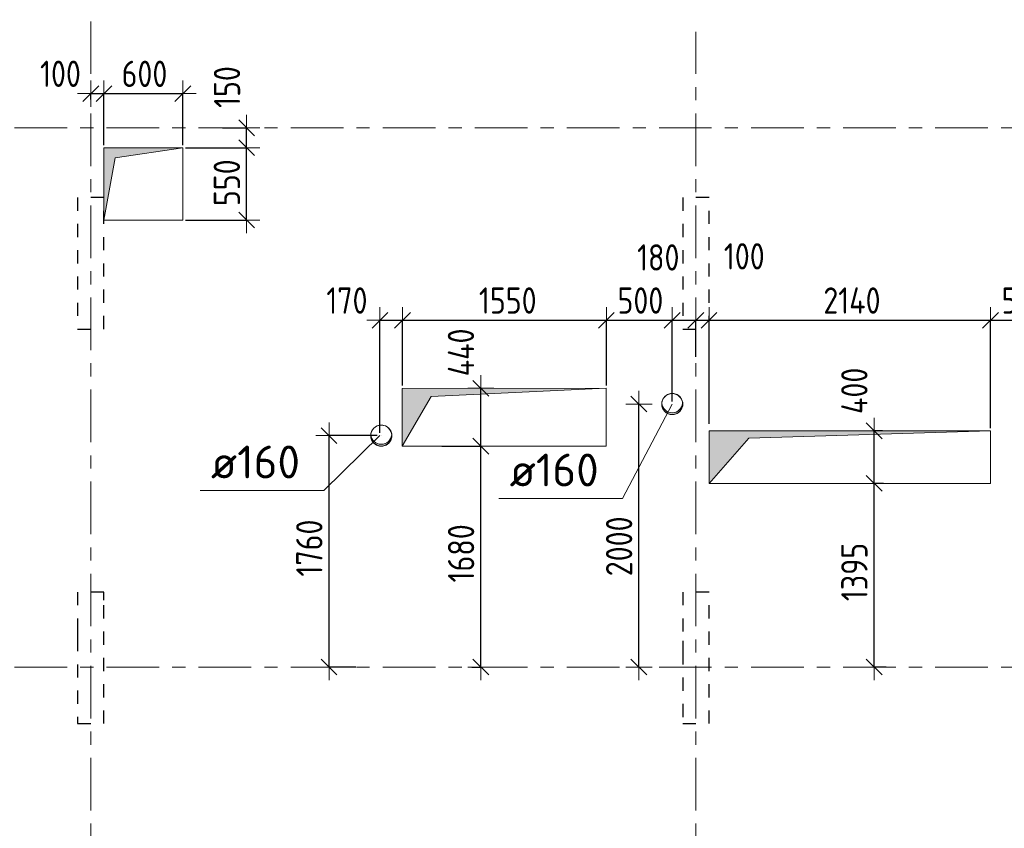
# Model space of a CAD drawing. Header units: metres. Extents: x -38 to 93, y -15 to 21.
# Tile 6 of 152: x 8.61 to 16.09, y 2.07 to 8.22. Entities that reach past the tile are written whole.
import ezdxf

# ---------------------------------------------------------------- set-up
doc = ezdxf.new("R2010")
doc.units = ezdxf.units.M
doc.header["$PDMODE"] = 65
for name, pattern in [('______11', [0.5, 0.4, -0.05, 0, -0.05]), ('______2', [0.135, 0.1, -0.035]), ('______5', [1.1, 0.8, -0.1, 0.1, -0.1])]:
    doc.linetypes.add(name, pattern=pattern)
for name, color, linetype, lineweight in [('XR$1$Осевая линия (1)', 7, '______5', 13), ('XR$3$Перекрытие (1)', 7, 'Continuous', 35), ('XR$5$Размерная линия (1)', 7, 'Continuous', 13), ('XR$5$Текст_ общее_1', 7, 'Continuous', 13)]:
    doc.layers.add(name, color=color, linetype=linetype, lineweight=lineweight)
doc.layers.add('XR$3$Макрос проема_ отверстия', color=7, linetype='Continuous', lineweight=13, true_color=0x2d2d2d)
doc.layers.add('XR$7$Стена_ бетон несущ.', color=7, linetype='Continuous', lineweight=70, true_color=0xb4b496)
doc.styles.add('ISOCPEUR', font='txt')
doc.dimstyles.new('DIMSTYLE_3', dxfattribs={"dimtxt": 0.2, "dimasz": 0.2, "dimexe": 0, "dimexo": 0, "dimgap": 0.1, "dimtad": 2, "dimdec": 0, "dimlfac": 1000, "dimrnd": 5, "dimzin": 12, "dimdsep": 46, "dimtxsty": 'ISOCPEUR', "dimblk1": 'ALL_ML_STRICH', "dimblk2": 'ALL_ML_STRICH', "dimsah": 1, "dimcen": 0, "dimclrd": 7, "dimclre": 256, "dimclrt": 7, "dimadec": 0, "dimazin": 0, "dimtfac": 1, "dimtdec": 0, "dimtix": 1, "dimtmove": 2, "dimatfit": 3, "dimfxl": 0, "dimtzin": 0, "dimlwd": 0, "dimlwe": -3, "dimarcsym": 0})
doc.dimstyles.new('DIMSTYLE_33', dxfattribs={"dimtxt": 0.2, "dimasz": 0.2, "dimexe": 0, "dimexo": 0, "dimgap": 0.1, "dimtad": 2, "dimdec": 0, "dimlfac": 1000, "dimrnd": 5, "dimzin": 12, "dimdsep": 46, "dimtxsty": 'ISOCPEUR', "dimblk1": 'ALL_ML_STRICH', "dimblk2": 'ALL_ML_STRICH', "dimsah": 1, "dimcen": 0, "dimclrd": 7, "dimclre": 256, "dimclrt": 7, "dimadec": 0, "dimazin": 0, "dimtfac": 1, "dimtdec": 0, "dimtix": 1, "dimtmove": 2, "dimatfit": 3, "dimfxl": 0, "dimtvp": 1.2, "dimtzin": 0, "dimlwd": 0, "dimlwe": -3, "dimarcsym": 0})

# ---------------------------------------------------------------- blocks, each defined once
blk = doc.blocks.new('NSY1')
at = {"color": 0, "linetype": 'ByBlock', "lineweight": -2}
for p, q in [((-0.01, 0.01), (0.01, 0.01)), ((-0.01, -0.01), (-0.01, 0.01)), ((-0.01, -0.01), (-0.01, 0.01)), ((-0.01, 0.01), (0.01, 0.01)), ((-0.01, 0.01), (0.01, 0.01)), ((0.01, 0.01), (-0.01, 0.01)), ((-0.01, 0.01), (-0.01, 0.01)), ((-0.01, 0.01), (-0.01, -0.01)), ((0.01, 0.01), (-0.01, 0.01)), ((0, 0), (0, 0)), ((0, 0), (0, 0)), ((0, 0), (0, 0)), ((0, 0), (0, 0)), ((0, 0), (0, 0)), ((0, 0), (0, 0)), ((0, 0), (0, 0)), ((0, 0), (0, 0)), ((0, 0), (0, 0)), ((0, 0), (0, 0)), ((0, 0), (0, 0)), ((0, 0), (0, 0)), ((0, 0), (0, 0)), ((0, 0), (0, 0)), ((0, 0), (0, 0)), ((0, 0), (0, 0)), ((0, 0), (0, 0)), ((0, 0), (0, 0)), ((0, 0), (0, 0)), ((0, 0), (0, 0)), ((0, 0), (0, 0)), ((0, 0), (0, 0)), ((0, 0), (0, 0)), ((0.01, 0.01), (0.01, -0.01)), ((0.01, 0.01), (0.01, -0.01)), ((0.01, 0.01), (0.01, 0.01)), ((0.01, -0.01), (0.01, 0.01)), ((0.01, -0.01), (-0.01, -0.01)), ((0.01, -0.01), (-0.01, -0.01)), ((-0.01, -0.01), (0.01, -0.01)), ((0, 0), (0, 0)), ((0, 0), (0, 0)), ((0, 0), (0, 0)), ((0, 0), (0, 0)), ((0, 0), (0, 0))]:
    blk.add_line(p, q, dxfattribs=at)
blk = doc.blocks.new('Отображение проема', base_point=(-1.1579, -49.3094))
at = {"layer": 'XR$3$Макрос проема_ отверстия', "true_color": 0x000000, "transparency": 33554687}
blk.add_hatch(color=18, dxfattribs=at).paths.add_polyline_path([(-1.1579, -50.1094), (-1.0448, -49.4225), (-0.3579, -49.3094), (-1.1579, -49.3094)])
at = {"layer": 'XR$3$Макрос проема_ отверстия', "transparency": 33554687}
for p, q in [((-1.1579, -50.1094), (-1.1579, -49.3094)), ((-1.1579, -49.3094), (-0.3579, -49.3094)), ((-1.0448, -49.4225), (-0.3579, -49.3094)), ((-1.1579, -50.1094), (-1.0448, -49.4225))]:
    blk.add_line(p, q, dxfattribs=at)
blk = doc.blocks.new('Отображение проема (2)', base_point=(-1.002, -49.786))
at = {"layer": 'XR$3$Макрос проема_ отверстия', "true_color": 0x000000, "transparency": 33554687}
blk.add_hatch(color=18, dxfattribs=at).paths.add_polyline_path([(-0.967, -49.384), (-1.002, -49.383), (-1.072, -49.389), (-1.139, -49.407), (-1.203, -49.437), (-1.261, -49.477), (-1.31, -49.527), (-1.351, -49.585), (-1.381, -49.648), (-1.399, -49.716), (-1.405, -49.786), (-1.399, -49.856), (-1.381, -49.924), (-1.351, -49.988), (-1.31, -50.045), (-1.261, -50.095), (-1.203, -50.135), (-1.139, -50.165), (-1.072, -50.183), (-1.002, -50.189), (-0.967, -50.188), (-1.032, -50.177), (-1.095, -50.155), (-1.153, -50.123), (-1.205, -50.082), (-1.25, -50.033), (-1.287, -49.978), (-1.313, -49.917), (-1.329, -49.852), (-1.335, -49.786), (-1.329, -49.72), (-1.313, -49.656), (-1.287, -49.595), (-1.25, -49.539), (-1.205, -49.49), (-1.153, -49.449), (-1.095, -49.417), (-1.032, -49.396)])
at = {"layer": 'XR$3$Макрос проема_ отверстия', "transparency": 33554687}
blk.add_circle((-1.002, -49.786), 0.403, dxfattribs=at)
blk.add_arc((-0.932, -49.786), 0.403, 94.9784, 265.0216, dxfattribs=at)
blk = doc.blocks.new('ALL_ML_STRICH')
at = {"color": 0, "linetype": 'ByBlock', "lineweight": -2}
for p, q in [((0, -0.5), (0, 0.5)), ((-1, 0), (0.5, 0)), ((-0.3, -0.3), (0.3, 0.3))]:
    blk.add_line(p, q, dxfattribs=at)
blk = doc.blocks.new('*D400')
at = {"layer": 'DEFPOINTS', "color": 7, "linetype": 'Continuous', "lineweight": 13, "transparency": 33554687}
for p in [(15.1972, 4.6965), (15.1051, 3.3), (15.2162, 3.3)]:
    blk.add_point(p, dxfattribs=at)
at = {"layer": 'XR$5$Размерная линия (1)', "color": 9, "linetype": 'Continuous', "lineweight": -2, "true_color": 0xc7c7c7, "transparency": 33554687}
for p, q in [((15.1772, 4.6965), (15.1051, 4.6965)), ((15.1962, 3.3), (15.1051, 3.3))]:
    blk.add_line(p, q, dxfattribs=at)
at = {"layer": 'XR$5$Размерная линия (1)', "color": 7, "linetype": 'Continuous', "lineweight": -2, "transparency": 33554687}
blk.add_line((15.1051, 3.3), (15.1051, 4.6965), dxfattribs=at)
at = {"layer": 'XR$5$Размерная линия (1)', "color": 7, "linetype": 'Continuous', "lineweight": 13, "transparency": 33554687, "xscale": 0.2, "yscale": 0.2, "zscale": 0.2}
for p, rotation in [((15.1051, 4.6965), 90), ((15.1051, 3.3), 270)]:
    blk.add_blockref('ALL_ML_STRICH', p, dxfattribs=dict(at, rotation=rotation))
at = {"layer": 'XR$5$Размерная линия (1)', "color": 7, "linetype": 'Continuous', "lineweight": 13, "transparency": 33554687, "insert": (14.9551, 4.0233), "char_height": 0.2, "width": 0.666667, "attachment_point": 5, "rotation": 90, "style": 'ISOCPEUR'}
blk.add_mtext('\\W0.83;\\A1;{1395}', dxfattribs=at)
blk = doc.blocks.new('*D401')
at = {"layer": 'DEFPOINTS', "color": 7, "linetype": 'Continuous', "lineweight": 13, "transparency": 33554687}
for p in [(15.1899, 5.0965), (15.1051, 4.6965), (15.1972, 4.6965)]:
    blk.add_point(p, dxfattribs=at)
at = {"layer": 'XR$5$Размерная линия (1)', "color": 9, "linetype": 'Continuous', "lineweight": -2, "true_color": 0xc7c7c7, "transparency": 33554687}
for p, q in [((15.1699, 5.0965), (15.1051, 5.0965)), ((15.1772, 4.6965), (15.1051, 4.6965))]:
    blk.add_line(p, q, dxfattribs=at)
at = {"layer": 'XR$5$Размерная линия (1)', "color": 7, "linetype": 'Continuous', "lineweight": -2, "transparency": 33554687}
blk.add_line((15.1051, 4.6965), (15.1051, 5.0965), dxfattribs=at)
at = {"layer": 'XR$5$Размерная линия (1)', "color": 7, "linetype": 'Continuous', "lineweight": 13, "transparency": 33554687, "xscale": 0.2, "yscale": 0.2, "zscale": 0.2}
for p, rotation in [((15.1051, 5.0965), 90), ((15.1051, 4.6965), 270)]:
    blk.add_blockref('ALL_ML_STRICH', p, dxfattribs=dict(at, rotation=rotation))
at = {"layer": 'XR$5$Размерная линия (1)', "color": 7, "linetype": 'Continuous', "lineweight": 13, "transparency": 33554687, "insert": (14.955, 5.4007), "char_height": 0.2, "width": 0.5, "attachment_point": 5, "rotation": 90, "style": 'ISOCPEUR'}
blk.add_mtext('\\W0.83;\\A1;{400}', dxfattribs=at)
blk = doc.blocks.new('*D402')
at = {"layer": 'DEFPOINTS', "color": 7, "linetype": 'Continuous', "lineweight": 13, "transparency": 33554687}
for p in [(11.7995, 4.9801), (12.0259, 3.3), (12.1153, 3.3)]:
    blk.add_point(p, dxfattribs=at)
at = {"layer": 'XR$5$Размерная линия (1)', "color": 9, "linetype": 'Continuous', "lineweight": -2, "true_color": 0xc7c7c7, "transparency": 33554687}
for p, q in [((11.8195, 4.9801), (12.1153, 4.9801)), ((12.0459, 3.3), (12.1153, 3.3))]:
    blk.add_line(p, q, dxfattribs=at)
at = {"layer": 'XR$5$Размерная линия (1)', "color": 7, "linetype": 'Continuous', "lineweight": -2, "transparency": 33554687}
blk.add_line((12.1153, 3.3), (12.1153, 4.9801), dxfattribs=at)
at = {"layer": 'XR$5$Размерная линия (1)', "color": 7, "linetype": 'Continuous', "lineweight": 13, "transparency": 33554687, "xscale": 0.2, "yscale": 0.2, "zscale": 0.2}
for p, rotation in [((12.1153, 4.9801), 90), ((12.1153, 3.3), 270)]:
    blk.add_blockref('ALL_ML_STRICH', p, dxfattribs=dict(at, rotation=rotation))
at = {"layer": 'XR$5$Размерная линия (1)', "color": 7, "linetype": 'Continuous', "lineweight": 13, "transparency": 33554687, "insert": (11.9653, 4.165), "char_height": 0.2, "width": 0.666667, "attachment_point": 5, "rotation": 90, "style": 'ISOCPEUR'}
blk.add_mtext('\\W0.83;\\A1;{1680}', dxfattribs=at)
blk = doc.blocks.new('*D403')
at = {"layer": 'DEFPOINTS', "color": 7, "linetype": 'Continuous', "lineweight": 13, "transparency": 33554687}
for p in [(12.1245, 5.4201), (11.7995, 4.9801), (12.1153, 4.9801)]:
    blk.add_point(p, dxfattribs=at)
at = {"layer": 'XR$5$Размерная линия (1)', "color": 9, "linetype": 'Continuous', "lineweight": -2, "true_color": 0xc7c7c7, "transparency": 33554687}
for p, q in [((12.1153, 5.4201), (12.1153, 5.4201)), ((11.8195, 4.9801), (12.1153, 4.9801))]:
    blk.add_line(p, q, dxfattribs=at)
at = {"layer": 'XR$5$Размерная линия (1)', "color": 7, "linetype": 'Continuous', "lineweight": -2, "transparency": 33554687}
blk.add_line((12.1153, 4.9801), (12.1153, 5.4201), dxfattribs=at)
at = {"layer": 'XR$5$Размерная линия (1)', "color": 7, "linetype": 'Continuous', "lineweight": 13, "transparency": 33554687, "xscale": 0.2, "yscale": 0.2, "zscale": 0.2}
for p, rotation in [((12.1153, 5.4201), 90), ((12.1153, 4.9801), 270)]:
    blk.add_blockref('ALL_ML_STRICH', p, dxfattribs=dict(at, rotation=rotation))
at = {"layer": 'XR$5$Размерная линия (1)', "color": 7, "linetype": 'Continuous', "lineweight": 13, "transparency": 33554687, "insert": (11.9642, 5.6927), "char_height": 0.2, "width": 0.5, "attachment_point": 5, "rotation": 90, "style": 'ISOCPEUR'}
blk.add_mtext('\\W0.83;\\A1;{440}', dxfattribs=at)
blk = doc.blocks.new('*D421')
at = {"layer": 'DEFPOINTS', "color": 7, "linetype": 'Continuous', "lineweight": 13, "transparency": 33554687}
for p in [(11.3483, 5.0601), (10.9614, 3.3), (11.1855, 3.3)]:
    blk.add_point(p, dxfattribs=at)
at = {"layer": 'XR$5$Размерная линия (1)', "color": 9, "linetype": 'Continuous', "lineweight": -2, "true_color": 0xc7c7c7, "transparency": 33554687}
for p, q in [((11.3283, 5.0601), (10.9614, 5.0601)), ((11.1655, 3.3), (10.9614, 3.3))]:
    blk.add_line(p, q, dxfattribs=at)
at = {"layer": 'XR$5$Размерная линия (1)', "color": 7, "linetype": 'Continuous', "lineweight": -2, "transparency": 33554687}
blk.add_line((10.9614, 3.3), (10.9614, 5.0601), dxfattribs=at)
at = {"layer": 'XR$5$Размерная линия (1)', "color": 7, "linetype": 'Continuous', "lineweight": 13, "transparency": 33554687, "xscale": 0.2, "yscale": 0.2, "zscale": 0.2}
for p, rotation in [((10.9614, 5.0601), 90), ((10.9614, 3.3), 270)]:
    blk.add_blockref('ALL_ML_STRICH', p, dxfattribs=dict(at, rotation=rotation))
at = {"layer": 'XR$5$Размерная линия (1)', "color": 7, "linetype": 'Continuous', "lineweight": 13, "transparency": 33554687, "insert": (10.8114, 4.205), "char_height": 0.2, "width": 0.666667, "attachment_point": 5, "rotation": 90, "style": 'ISOCPEUR'}
blk.add_mtext('\\W0.83;\\A1;{1760}', dxfattribs=at)
blk = doc.blocks.new('*D593')
at = {"layer": 'DEFPOINTS', "color": 7, "linetype": 'Continuous', "lineweight": 13, "transparency": 33554687}
for p in [(9.85, 7.2494), (9.8501, 6.6994), (10.3345, 6.6994)]:
    blk.add_point(p, dxfattribs=at)
at = {"layer": 'XR$5$Размерная линия (1)', "color": 9, "linetype": 'Continuous', "lineweight": -2, "true_color": 0xc7c7c7, "transparency": 33554687}
for p, q in [((9.87, 7.2494), (10.3345, 7.2494)), ((9.8701, 6.6994), (10.3345, 6.6994))]:
    blk.add_line(p, q, dxfattribs=at)
at = {"layer": 'XR$5$Размерная линия (1)', "color": 7, "linetype": 'Continuous', "lineweight": -2, "transparency": 33554687}
blk.add_line((10.3345, 6.6994), (10.3345, 7.2494), dxfattribs=at)
at = {"layer": 'XR$5$Размерная линия (1)', "color": 7, "linetype": 'Continuous', "lineweight": 13, "transparency": 33554687, "xscale": 0.2, "yscale": 0.2, "zscale": 0.2}
for p, rotation in [((10.3345, 7.2494), 90), ((10.3345, 6.6994), 270)]:
    blk.add_blockref('ALL_ML_STRICH', p, dxfattribs=dict(at, rotation=rotation))
at = {"layer": 'XR$5$Размерная линия (1)', "color": 7, "linetype": 'Continuous', "lineweight": 13, "transparency": 33554687, "insert": (10.1845, 6.9828), "char_height": 0.2, "width": 0.5, "attachment_point": 5, "rotation": 90, "style": 'ISOCPEUR'}
blk.add_mtext('\\W0.83;\\A1;{550}', dxfattribs=at)
blk = doc.blocks.new('*D594')
at = {"layer": 'DEFPOINTS', "color": 7, "linetype": 'Continuous', "lineweight": 13, "transparency": 33554687}
for p in [(10.132, 7.4), (9.85, 7.2494), (10.3345, 7.2494)]:
    blk.add_point(p, dxfattribs=at)
at = {"layer": 'XR$5$Размерная линия (1)', "color": 9, "linetype": 'Continuous', "lineweight": -2, "true_color": 0xc7c7c7, "transparency": 33554687}
for p, q in [((10.152, 7.4), (10.3345, 7.4)), ((9.87, 7.2494), (10.3345, 7.2494))]:
    blk.add_line(p, q, dxfattribs=at)
at = {"layer": 'XR$5$Размерная линия (1)', "color": 7, "linetype": 'Continuous', "lineweight": -2, "transparency": 33554687}
blk.add_line((10.3345, 7.2494), (10.3345, 7.4), dxfattribs=at)
at = {"layer": 'XR$5$Размерная линия (1)', "color": 7, "linetype": 'Continuous', "lineweight": 13, "transparency": 33554687, "xscale": 0.2, "yscale": 0.2, "zscale": 0.2}
for p, rotation in [((10.3345, 7.4), 90), ((10.3345, 7.2494), 270)]:
    blk.add_blockref('ALL_ML_STRICH', p, dxfattribs=dict(at, rotation=rotation))
at = {"layer": 'XR$5$Размерная линия (1)', "color": 7, "linetype": 'Continuous', "lineweight": 13, "transparency": 33554687, "insert": (10.1857, 7.7106), "char_height": 0.2, "width": 0.5, "attachment_point": 5, "rotation": 90, "style": 'ISOCPEUR'}
blk.add_mtext('\\W0.83;\\A1;{150}', dxfattribs=at)
blk = doc.blocks.new('*D595')
at = {"layer": 'DEFPOINTS', "color": 7, "linetype": 'Continuous', "lineweight": 13, "transparency": 33554687}
for p in [(9.15, 7.6609), (9.15, 7.5959), (9.25, 7.2493)]:
    blk.add_point(p, dxfattribs=at)
at = {"layer": 'XR$5$Размерная линия (1)', "color": 9, "linetype": 'Continuous', "lineweight": -2, "true_color": 0xc7c7c7, "transparency": 33554687}
for p, q in [((9.15, 7.6159), (9.15, 7.6609)), ((9.25, 7.2693), (9.25, 7.6609))]:
    blk.add_line(p, q, dxfattribs=at)
at = {"layer": 'XR$5$Размерная линия (1)', "color": 7, "linetype": 'Continuous', "lineweight": -2, "transparency": 33554687}
blk.add_line((9.15, 7.6609), (9.25, 7.6609), dxfattribs=at)
at = {"layer": 'XR$5$Размерная линия (1)', "color": 7, "linetype": 'Continuous', "lineweight": 13, "transparency": 33554687, "xscale": 0.2, "yscale": 0.2, "zscale": 0.2, "rotation": 180}
blk.add_blockref('ALL_ML_STRICH', (9.15, 7.6609), dxfattribs=at)
at = {"layer": 'XR$5$Размерная линия (1)', "color": 7, "linetype": 'Continuous', "lineweight": 13, "transparency": 33554687, "xscale": 0.2, "yscale": 0.2, "zscale": 0.2}
blk.add_blockref('ALL_ML_STRICH', (9.25, 7.6609), dxfattribs=at)
at = {"layer": 'XR$5$Размерная линия (1)', "color": 7, "linetype": 'Continuous', "lineweight": 13, "transparency": 33554687, "insert": (8.9196, 7.8113), "char_height": 0.2, "width": 0.5, "attachment_point": 5, "style": 'ISOCPEUR'}
blk.add_mtext('\\W0.83;\\A1;{100}', dxfattribs=at)
blk = doc.blocks.new('*D596')
at = {"layer": 'DEFPOINTS', "color": 7, "linetype": 'Continuous', "lineweight": 13, "transparency": 33554687}
for p in [(9.25, 7.6609), (9.25, 7.2493), (9.85, 7.2493)]:
    blk.add_point(p, dxfattribs=at)
at = {"layer": 'XR$5$Размерная линия (1)', "color": 9, "linetype": 'Continuous', "lineweight": -2, "true_color": 0xc7c7c7, "transparency": 33554687}
for p, q in [((9.25, 7.2693), (9.25, 7.6609)), ((9.85, 7.2693), (9.85, 7.6609))]:
    blk.add_line(p, q, dxfattribs=at)
at = {"layer": 'XR$5$Размерная линия (1)', "color": 7, "linetype": 'Continuous', "lineweight": -2, "transparency": 33554687}
blk.add_line((9.25, 7.6609), (9.85, 7.6609), dxfattribs=at)
at = {"layer": 'XR$5$Размерная линия (1)', "color": 7, "linetype": 'Continuous', "lineweight": 13, "transparency": 33554687, "xscale": 0.2, "yscale": 0.2, "zscale": 0.2, "rotation": 180}
blk.add_blockref('ALL_ML_STRICH', (9.25, 7.6609), dxfattribs=at)
at = {"layer": 'XR$5$Размерная линия (1)', "color": 7, "linetype": 'Continuous', "lineweight": 13, "transparency": 33554687, "xscale": 0.2, "yscale": 0.2, "zscale": 0.2}
blk.add_blockref('ALL_ML_STRICH', (9.85, 7.6609), dxfattribs=at)
at = {"layer": 'XR$5$Размерная линия (1)', "color": 7, "linetype": 'Continuous', "lineweight": 13, "transparency": 33554687, "insert": (9.5583, 7.8109), "char_height": 0.2, "width": 0.5, "attachment_point": 5, "style": 'ISOCPEUR'}
blk.add_mtext('\\W0.83;\\A1;{600}', dxfattribs=at)
blk = doc.blocks.new('*D604')
at = {"layer": 'DEFPOINTS', "color": 7, "linetype": 'Continuous', "lineweight": 13, "transparency": 33554687}
for p in [(11.3483, 5.9373), (11.52, 5.4201), (11.3483, 5.0601)]:
    blk.add_point(p, dxfattribs=at)
at = {"layer": 'XR$5$Размерная линия (1)', "color": 9, "linetype": 'Continuous', "lineweight": -2, "true_color": 0xc7c7c7, "transparency": 33554687}
for p, q in [((11.3483, 5.0801), (11.3483, 5.9373)), ((11.52, 5.4401), (11.52, 5.9373))]:
    blk.add_line(p, q, dxfattribs=at)
at = {"layer": 'XR$5$Размерная линия (1)', "color": 7, "linetype": 'Continuous', "lineweight": -2, "transparency": 33554687}
blk.add_line((11.3483, 5.9373), (11.52, 5.9373), dxfattribs=at)
at = {"layer": 'XR$5$Размерная линия (1)', "color": 7, "linetype": 'Continuous', "lineweight": 13, "transparency": 33554687, "xscale": 0.2, "yscale": 0.2, "zscale": 0.2, "rotation": 180}
blk.add_blockref('ALL_ML_STRICH', (11.3483, 5.9373), dxfattribs=at)
at = {"layer": 'XR$5$Размерная линия (1)', "color": 7, "linetype": 'Continuous', "lineweight": 13, "transparency": 33554687, "xscale": 0.2, "yscale": 0.2, "zscale": 0.2}
blk.add_blockref('ALL_ML_STRICH', (11.52, 5.9373), dxfattribs=at)
at = {"layer": 'XR$5$Размерная линия (1)', "color": 7, "linetype": 'Continuous', "lineweight": 13, "transparency": 33554687, "insert": (11.0972, 6.0872), "char_height": 0.2, "width": 0.5, "attachment_point": 5, "style": 'ISOCPEUR'}
blk.add_mtext('\\W0.83;\\A1;{170}', dxfattribs=at)
blk = doc.blocks.new('*D605')
at = {"layer": 'DEFPOINTS', "color": 7, "linetype": 'Continuous', "lineweight": 13, "transparency": 33554687}
for p in [(11.52, 5.9373), (11.52, 5.4201), (13.07, 5.4201)]:
    blk.add_point(p, dxfattribs=at)
at = {"layer": 'XR$5$Размерная линия (1)', "color": 9, "linetype": 'Continuous', "lineweight": -2, "true_color": 0xc7c7c7, "transparency": 33554687}
for p, q in [((11.52, 5.4401), (11.52, 5.9373)), ((13.07, 5.4401), (13.07, 5.9373))]:
    blk.add_line(p, q, dxfattribs=at)
at = {"layer": 'XR$5$Размерная линия (1)', "color": 7, "linetype": 'Continuous', "lineweight": -2, "transparency": 33554687}
blk.add_line((11.52, 5.9373), (13.07, 5.9373), dxfattribs=at)
at = {"layer": 'XR$5$Размерная линия (1)', "color": 7, "linetype": 'Continuous', "lineweight": 13, "transparency": 33554687, "xscale": 0.2, "yscale": 0.2, "zscale": 0.2, "rotation": 180}
blk.add_blockref('ALL_ML_STRICH', (11.52, 5.9373), dxfattribs=at)
at = {"layer": 'XR$5$Размерная линия (1)', "color": 7, "linetype": 'Continuous', "lineweight": 13, "transparency": 33554687, "xscale": 0.2, "yscale": 0.2, "zscale": 0.2}
blk.add_blockref('ALL_ML_STRICH', (13.07, 5.9373), dxfattribs=at)
at = {"layer": 'XR$5$Размерная линия (1)', "color": 7, "linetype": 'Continuous', "lineweight": 13, "transparency": 33554687, "insert": (12.32, 6.0873), "char_height": 0.2, "width": 0.666667, "attachment_point": 5, "style": 'ISOCPEUR'}
blk.add_mtext('\\W0.83;\\A1;{1550}', dxfattribs=at)
blk = doc.blocks.new('*D606')
at = {"layer": 'DEFPOINTS', "color": 7, "linetype": 'Continuous', "lineweight": 13, "transparency": 33554687}
for p in [(13.07, 5.9373), (13.07, 5.4201), (13.57, 5.2998)]:
    blk.add_point(p, dxfattribs=at)
at = {"layer": 'XR$5$Размерная линия (1)', "color": 9, "linetype": 'Continuous', "lineweight": -2, "true_color": 0xc7c7c7, "transparency": 33554687}
for p, q in [((13.07, 5.4401), (13.07, 5.9373)), ((13.57, 5.3198), (13.57, 5.9373))]:
    blk.add_line(p, q, dxfattribs=at)
at = {"layer": 'XR$5$Размерная линия (1)', "color": 7, "linetype": 'Continuous', "lineweight": -2, "transparency": 33554687}
blk.add_line((13.07, 5.9373), (13.57, 5.9373), dxfattribs=at)
at = {"layer": 'XR$5$Размерная линия (1)', "color": 7, "linetype": 'Continuous', "lineweight": 13, "transparency": 33554687, "xscale": 0.2, "yscale": 0.2, "zscale": 0.2, "rotation": 180}
blk.add_blockref('ALL_ML_STRICH', (13.07, 5.9373), dxfattribs=at)
at = {"layer": 'XR$5$Размерная линия (1)', "color": 7, "linetype": 'Continuous', "lineweight": 13, "transparency": 33554687, "xscale": 0.2, "yscale": 0.2, "zscale": 0.2}
blk.add_blockref('ALL_ML_STRICH', (13.57, 5.9373), dxfattribs=at)
at = {"layer": 'XR$5$Размерная линия (1)', "color": 7, "linetype": 'Continuous', "lineweight": 13, "transparency": 33554687, "insert": (13.3283, 6.0873), "char_height": 0.2, "width": 0.5, "attachment_point": 5, "style": 'ISOCPEUR'}
blk.add_mtext('\\W0.83;\\A1;{500}', dxfattribs=at)
blk = doc.blocks.new('*D607')
at = {"layer": 'DEFPOINTS', "color": 7, "linetype": 'Continuous', "lineweight": 13, "transparency": 33554687}
for p in [(13.57, 5.9373), (13.75, 5.6404), (13.57, 5.2998)]:
    blk.add_point(p, dxfattribs=at)
at = {"layer": 'XR$5$Размерная линия (1)', "color": 9, "linetype": 'Continuous', "lineweight": -2, "true_color": 0xc7c7c7, "transparency": 33554687}
for p, q in [((13.57, 5.3198), (13.57, 5.9373)), ((13.75, 5.6604), (13.75, 5.9373))]:
    blk.add_line(p, q, dxfattribs=at)
at = {"layer": 'XR$5$Размерная линия (1)', "color": 7, "linetype": 'Continuous', "lineweight": -2, "transparency": 33554687}
blk.add_line((13.57, 5.9373), (13.75, 5.9373), dxfattribs=at)
at = {"layer": 'XR$5$Размерная линия (1)', "color": 7, "linetype": 'Continuous', "lineweight": 13, "transparency": 33554687, "xscale": 0.2, "yscale": 0.2, "zscale": 0.2, "rotation": 180}
blk.add_blockref('ALL_ML_STRICH', (13.57, 5.9373), dxfattribs=at)
at = {"layer": 'XR$5$Размерная линия (1)', "color": 7, "linetype": 'Continuous', "lineweight": 13, "transparency": 33554687, "xscale": 0.2, "yscale": 0.2, "zscale": 0.2}
blk.add_blockref('ALL_ML_STRICH', (13.75, 5.9373), dxfattribs=at)
at = {"layer": 'XR$5$Размерная линия (1)', "color": 7, "linetype": 'Continuous', "lineweight": 13, "transparency": 33554687, "insert": (13.4642, 6.415), "char_height": 0.2, "width": 0.5, "attachment_point": 5, "style": 'ISOCPEUR'}
blk.add_mtext('\\W0.83;\\A1;{180}', dxfattribs=at)
blk = doc.blocks.new('*D608')
at = {"layer": 'DEFPOINTS', "color": 7, "linetype": 'Continuous', "lineweight": 13, "transparency": 33554687}
for p in [(13.75, 5.9373), (13.75, 5.6404), (13.85, 5.13)]:
    blk.add_point(p, dxfattribs=at)
at = {"layer": 'XR$5$Размерная линия (1)', "color": 9, "linetype": 'Continuous', "lineweight": -2, "true_color": 0xc7c7c7, "transparency": 33554687}
for p, q in [((13.75, 5.6604), (13.75, 5.9373)), ((13.85, 5.15), (13.85, 5.9373))]:
    blk.add_line(p, q, dxfattribs=at)
at = {"layer": 'XR$5$Размерная линия (1)', "color": 7, "linetype": 'Continuous', "lineweight": -2, "transparency": 33554687}
blk.add_line((13.75, 5.9373), (13.85, 5.9373), dxfattribs=at)
at = {"layer": 'XR$5$Размерная линия (1)', "color": 7, "linetype": 'Continuous', "lineweight": 13, "transparency": 33554687, "xscale": 0.2, "yscale": 0.2, "zscale": 0.2, "rotation": 180}
blk.add_blockref('ALL_ML_STRICH', (13.75, 5.9373), dxfattribs=at)
at = {"layer": 'XR$5$Размерная линия (1)', "color": 7, "linetype": 'Continuous', "lineweight": 13, "transparency": 33554687, "xscale": 0.2, "yscale": 0.2, "zscale": 0.2}
blk.add_blockref('ALL_ML_STRICH', (13.85, 5.9373), dxfattribs=at)
at = {"layer": 'XR$5$Размерная линия (1)', "color": 7, "linetype": 'Continuous', "lineweight": 13, "transparency": 33554687, "insert": (14.1182, 6.4234), "char_height": 0.2, "width": 0.5, "attachment_point": 5, "style": 'ISOCPEUR'}
blk.add_mtext('\\W0.83;\\A1;{100}', dxfattribs=at)
blk = doc.blocks.new('*D609')
at = {"layer": 'DEFPOINTS', "color": 7, "linetype": 'Continuous', "lineweight": 13, "transparency": 33554687}
for p in [(13.85, 5.9373), (13.85, 5.13), (15.99, 5.0965)]:
    blk.add_point(p, dxfattribs=at)
at = {"layer": 'XR$5$Размерная линия (1)', "color": 9, "linetype": 'Continuous', "lineweight": -2, "true_color": 0xc7c7c7, "transparency": 33554687}
for p, q in [((13.85, 5.15), (13.85, 5.9373)), ((15.99, 5.1165), (15.99, 5.9373))]:
    blk.add_line(p, q, dxfattribs=at)
at = {"layer": 'XR$5$Размерная линия (1)', "color": 7, "linetype": 'Continuous', "lineweight": -2, "transparency": 33554687}
blk.add_line((13.85, 5.9373), (15.99, 5.9373), dxfattribs=at)
at = {"layer": 'XR$5$Размерная линия (1)', "color": 7, "linetype": 'Continuous', "lineweight": 13, "transparency": 33554687, "xscale": 0.2, "yscale": 0.2, "zscale": 0.2, "rotation": 180}
blk.add_blockref('ALL_ML_STRICH', (13.85, 5.9373), dxfattribs=at)
at = {"layer": 'XR$5$Размерная линия (1)', "color": 7, "linetype": 'Continuous', "lineweight": 13, "transparency": 33554687, "xscale": 0.2, "yscale": 0.2, "zscale": 0.2}
blk.add_blockref('ALL_ML_STRICH', (15.99, 5.9373), dxfattribs=at)
at = {"layer": 'XR$5$Размерная линия (1)', "color": 7, "linetype": 'Continuous', "lineweight": 13, "transparency": 33554687, "insert": (14.9366, 6.0873), "char_height": 0.2, "width": 0.666667, "attachment_point": 5, "style": 'ISOCPEUR'}
blk.add_mtext('\\W0.83;\\A1;{2140}', dxfattribs=at)
blk = doc.blocks.new('*D610')
at = {"layer": 'DEFPOINTS', "color": 7, "linetype": 'Continuous', "lineweight": 13, "transparency": 33554687}
for p in [(15.99, 5.9373), (15.99, 5.0965), (16.49, 4.9999)]:
    blk.add_point(p, dxfattribs=at)
at = {"layer": 'XR$5$Размерная линия (1)', "color": 9, "linetype": 'Continuous', "lineweight": -2, "true_color": 0xc7c7c7, "transparency": 33554687}
for p, q in [((15.99, 5.1165), (15.99, 5.9373)), ((16.49, 5.0199), (16.49, 5.9373))]:
    blk.add_line(p, q, dxfattribs=at)
at = {"layer": 'XR$5$Размерная линия (1)', "color": 7, "linetype": 'Continuous', "lineweight": -2, "transparency": 33554687}
blk.add_line((15.99, 5.9373), (16.49, 5.9373), dxfattribs=at)
at = {"layer": 'XR$5$Размерная линия (1)', "color": 7, "linetype": 'Continuous', "lineweight": 13, "transparency": 33554687, "xscale": 0.2, "yscale": 0.2, "zscale": 0.2, "rotation": 180}
blk.add_blockref('ALL_ML_STRICH', (15.99, 5.9373), dxfattribs=at)
at = {"layer": 'XR$5$Размерная линия (1)', "color": 7, "linetype": 'Continuous', "lineweight": 13, "transparency": 33554687, "xscale": 0.2, "yscale": 0.2, "zscale": 0.2}
blk.add_blockref('ALL_ML_STRICH', (16.49, 5.9373), dxfattribs=at)
at = {"layer": 'XR$5$Размерная линия (1)', "color": 7, "linetype": 'Continuous', "lineweight": 13, "transparency": 33554687, "insert": (16.2483, 6.0873), "char_height": 0.2, "width": 0.5, "attachment_point": 5, "style": 'ISOCPEUR'}
blk.add_mtext('\\W0.83;\\A1;{500}', dxfattribs=at)
blk = doc.blocks.new('*D625')
at = {"layer": 'DEFPOINTS', "color": 7, "linetype": 'Continuous', "lineweight": 13, "transparency": 33554687}
for p in [(13.57, 5.2998), (12.9666, 3.3), (13.3166, 3.3)]:
    blk.add_point(p, dxfattribs=at)
at = {"layer": 'XR$5$Размерная линия (1)', "color": 9, "linetype": 'Continuous', "lineweight": -2, "true_color": 0xc7c7c7, "transparency": 33554687}
for p, q in [((13.3166, 5.2998), (13.3166, 5.2998)), ((13.3166, 3.3), (13.3166, 3.3))]:
    blk.add_line(p, q, dxfattribs=at)
at = {"layer": 'XR$5$Размерная линия (1)', "color": 7, "linetype": 'Continuous', "lineweight": -2, "transparency": 33554687}
blk.add_line((13.3166, 3.3), (13.3166, 5.2998), dxfattribs=at)
at = {"layer": 'XR$5$Размерная линия (1)', "color": 7, "linetype": 'Continuous', "lineweight": 13, "transparency": 33554687, "xscale": 0.2, "yscale": 0.2, "zscale": 0.2}
for p, rotation in [((13.3166, 5.2998), 90), ((13.3166, 3.3), 270)]:
    blk.add_blockref('ALL_ML_STRICH', p, dxfattribs=dict(at, rotation=rotation))
at = {"layer": 'XR$5$Размерная линия (1)', "color": 7, "linetype": 'Continuous', "lineweight": 13, "transparency": 33554687, "insert": (13.1666, 4.2182), "char_height": 0.2, "width": 0.666667, "attachment_point": 5, "rotation": 90, "style": 'ISOCPEUR'}
blk.add_mtext('\\W0.83;\\A1;{2000}', dxfattribs=at)

msp = doc.modelspace()

# ---------------------------------------------------------------- linework, layer by layer
at = {"color": 7, "linetype": 'Continuous', "lineweight": 13, "transparency": 33554687}
for points in [[(13.57, 5.2998), (13.1919, 4.5822), (12.2519, 4.5822)], [(11.3483, 5.0601), (10.9211, 4.6429), (9.9811, 4.6429)]]:
    msp.add_lwpolyline(points, dxfattribs=at)
at = {"layer": 'XR$1$Осевая линия (1)', "color": 253, "linetype": '______11', "lineweight": 13, "true_color": 0xa0a0a0, "transparency": 33554687}
for p, q in [((9.15, -3.39), (9.15, 19.78)), ((13.75, -3.39), (13.75, 8.13)), ((-2.63, 7.4), (62.6, 7.4)), ((-2.63, 3.3), (62.6, 3.3))]:
    msp.add_line(p, q, dxfattribs=at)
at = {"layer": 'XR$3$Перекрытие (1)', "color": 7, "linetype": 'Continuous', "lineweight": 13, "transparency": 33554687}
for p, q in [((9.85, 7.2494), (9.25, 7.2493)), ((9.25, 7.2493), (9.2501, 6.6993)), ((9.8501, 6.6994), (9.85, 7.2494)), ((9.2501, 6.6993), (9.8501, 6.6994)), ((13.0683, 5.4198), (11.5183, 5.4196)), ((11.5183, 5.4196), (11.5184, 4.9796)), ((13.0684, 4.9798), (13.0683, 5.4198)), ((13.4981, 5.3364), (13.4903, 5.3124)), ((13.513, 5.3569), (13.4981, 5.3364)), ((13.5334, 5.3717), (13.513, 5.3569)), ((13.5574, 5.3795), (13.5334, 5.3717)), ((13.5826, 5.3795), (13.5574, 5.3795)), ((13.6066, 5.3717), (13.5826, 5.3795)), ((13.627, 5.3569), (13.6066, 5.3717)), ((13.6419, 5.3364), (13.627, 5.3569)), ((13.6497, 5.3124), (13.6419, 5.3364)), ((13.4903, 5.3124), (13.4903, 5.2872)), ((13.4903, 5.2872), (13.4981, 5.2632)), ((13.4981, 5.2632), (13.513, 5.2428)), ((13.513, 5.2428), (13.5334, 5.228)), ((13.6066, 5.228), (13.627, 5.2428)), ((13.627, 5.2428), (13.6419, 5.2632)), ((13.6419, 5.2632), (13.6497, 5.2872)), ((13.6497, 5.2872), (13.6497, 5.3124)), ((13.5334, 5.228), (13.5574, 5.2202)), ((13.5574, 5.2202), (13.5826, 5.2202)), ((13.5826, 5.2202), (13.6066, 5.228)), ((11.2864, 5.0967), (11.2786, 5.0727)), ((11.3013, 5.1171), (11.2864, 5.0967)), ((11.3217, 5.132), (11.3013, 5.1171)), ((11.3457, 5.1398), (11.3217, 5.132)), ((11.3709, 5.1398), (11.3457, 5.1398)), ((11.3949, 5.132), (11.3709, 5.1398)), ((11.4153, 5.1171), (11.3949, 5.132)), ((11.4302, 5.0967), (11.4153, 5.1171)), ((11.438, 5.0727), (11.4302, 5.0967)), ((15.99, 5.0965), (13.85, 5.0961)), ((13.85, 5.0961), (13.85, 4.6961)), ((15.99, 4.6965), (15.99, 5.0965)), ((11.2786, 5.0727), (11.2786, 5.0475)), ((11.2786, 5.0475), (11.2864, 5.0235)), ((11.2864, 5.0235), (11.3013, 5.003)), ((11.4153, 5.003), (11.4302, 5.0235)), ((11.4302, 5.0235), (11.438, 5.0475)), ((11.438, 5.0475), (11.438, 5.0727)), ((11.3013, 5.003), (11.3217, 4.9882)), ((11.3217, 4.9882), (11.3457, 4.9804)), ((11.3457, 4.9804), (11.3709, 4.9804)), ((11.3709, 4.9804), (11.3949, 4.9882)), ((11.3949, 4.9882), (11.4153, 5.003)), ((11.5184, 4.9796), (13.0684, 4.9798)), ((13.85, 4.6961), (15.99, 4.6965))]:
    msp.add_line(p, q, dxfattribs=at)
at = {"layer": 'XR$7$Стена_ бетон несущ.', "color": 253, "linetype": '______2', "lineweight": -3, "true_color": 0xa0a0a0, "transparency": 33554687}
for p, q in [((9.05, 6.87), (9.05, 5.87)), ((9.25, 6.87), (9.05, 6.87)), ((9.25, 5.87), (9.25, 6.87)), ((13.85, 6.87), (13.65, 6.87)), ((13.65, 6.87), (13.65, 5.87)), ((13.85, 5.87), (13.85, 6.87)), ((9.05, 5.87), (9.25, 5.87)), ((13.65, 5.87), (13.85, 5.87)), ((9.05, 3.87), (9.05, 3.601)), ((9.25, 3.87), (9.05, 3.87)), ((9.25, 3.8092), (9.25, 3.87)), ((13.85, 3.87), (13.65, 3.87)), ((13.65, 3.87), (13.65, 3.5001)), ((13.85, 2.87), (13.85, 3.87)), ((9.25, 2.87), (9.25, 3.8092)), ((9.05, 3.601), (9.05, 3.521)), ((9.05, 3.521), (9.05, 2.87)), ((13.65, 3.5001), (13.65, 3.4201)), ((13.65, 3.4201), (13.65, 2.87)), ((9.05, 2.87), (9.25, 2.87)), ((13.65, 2.87), (13.85, 2.87))]:
    msp.add_line(p, q, dxfattribs=at)

# ---------------------------------------------------------------- block references
at = {"layer": 'XR$3$Макрос проема_ отверстия', "transparency": 33554687}
for name, p, xscale, yscale, rotation in [('Отображение проема', (9.25, 7.2493), 0.7500000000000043, 0.6875, 0.009914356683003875), ('Отображение проема', (11.5183, 5.4196), 1.9375, 0.5499999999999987, 0.00991435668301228), ('Отображение проема (2)', (13.57, 5.2998), 0.1975376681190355, 0.1975376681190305, 90), ('Отображение проема (2)', (11.3583, 5.0601), 0.1975376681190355, 0.1975376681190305, 90), ('Отображение проема', (13.85, 5.0961), 2.675000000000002, 0.500000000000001, 0.009914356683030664)]:
    msp.add_blockref(name, p, dxfattribs=dict(at, xscale=xscale, yscale=yscale, rotation=rotation))
at = {"layer": 'XR$3$Перекрытие (1)', "color": 7, "linetype": 'Continuous', "lineweight": 13, "transparency": 33554687, "xscale": 0.01999999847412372, "yscale": 0.01999999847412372, "zscale": 0.01999999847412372}
for p in [(13.57, 5.2998), (11.3583, 5.0601)]:
    msp.add_blockref('NSY1', p, dxfattribs=at)

# ---------------------------------------------------------------- texts
at = {"layer": 'XR$5$Текст_ общее_1', "color": 7, "linetype": 'Continuous', "lineweight": 13, "transparency": 33554687, "char_height": 0.25, "width": 0.809375, "attachment_point": 4, "style": 'ISOCPEUR'}
for insert in [(10.0632, 4.8596), (12.3341, 4.7988)]:
    msp.add_mtext('\\A1;{\\fISOCPEUR|i0|b0;\\H0.250000;\\W1.000000;\\C7;ø160}\\P', dxfattribs=dict(at, insert=insert))

# ---------------------------------------------------------------- dimensions: what is measured, and where the dimension line sits
at = {"layer": 'XR$5$Размерная линия (1)', "color": 7, "linetype": 'Continuous', "lineweight": 13, "transparency": 33554687}
for base, p1, p2, dimstyle, picture, middle in [((9.25, 7.6609), (9.15, 7.6159), (9.25, 7.2693), 'DIMSTYLE_33', '*D595', (8.9196, 7.8113)), ((9.85, 7.6609), (9.25, 7.2693), (9.85, 7.2693), 'DIMSTYLE_3', '*D596', (9.5583, 7.8109)), ((13.75, 5.9373), (13.57, 5.3198), (13.75, 5.6604), 'DIMSTYLE_33', '*D607', (13.4642, 6.415)), ((13.85, 5.9373), (13.75, 5.6604), (13.85, 5.15), 'DIMSTYLE_33', '*D608', (14.1182, 6.4234)), ((11.52, 5.9373), (11.3483, 5.0801), (11.52, 5.4401), 'DIMSTYLE_33', '*D604', (11.0972, 6.0872)), ((13.07, 5.9373), (11.52, 5.4401), (13.07, 5.4401), 'DIMSTYLE_3', '*D605', (12.32, 6.0873)), ((13.57, 5.9373), (13.07, 5.4401), (13.57, 5.3198), 'DIMSTYLE_33', '*D606', (13.3283, 6.0873)), ((15.99, 5.9373), (13.85, 5.15), (15.99, 5.1165), 'DIMSTYLE_3', '*D609', (14.9366, 6.0873)), ((16.49, 5.9373), (15.99, 5.1165), (16.49, 5.0199), 'DIMSTYLE_33', '*D610', (16.2483, 6.0873))]:
    dim = msp.add_linear_dim(base=base, p1=p1, p2=p2, dimstyle=dimstyle, override={"dimpost": '<>', "dimclrd": 7, "dimclre": 9, "dimclrt": 7, "dimlwd": 0, "dimlwe": 65533}, dxfattribs=at)
    dim.commit()
    dim.dimension.update_dxf_attribs({"geometry": picture, "text_midpoint": middle, "dimtype": 160})
for base, p1, p2, dimstyle, picture, middle in [((10.3345, 7.4), (9.87, 7.2494), (10.152, 7.4), 'DIMSTYLE_33', '*D594', (10.1857, 7.7106)), ((10.3345, 7.2494), (9.8701, 6.6994), (9.87, 7.2494), 'DIMSTYLE_3', '*D593', (10.1845, 6.9828)), ((12.1153, 5.4201), (11.8195, 4.9801), (12.1153, 5.4201), 'DIMSTYLE_33', '*D403', (11.9642, 5.6927)), ((15.1051, 5.0965), (15.1772, 4.6965), (15.1699, 5.0965), 'DIMSTYLE_33', '*D401', (14.955, 5.4007)), ((13.3166, 5.2998), (13.3166, 3.3), (13.3166, 5.2998), 'DIMSTYLE_3', '*D625', (13.1666, 4.2182)), ((10.9614, 5.0601), (11.1655, 3.3), (11.3283, 5.0601), 'DIMSTYLE_3', '*D421', (10.8114, 4.205)), ((12.1153, 4.9801), (12.0459, 3.3), (11.8195, 4.9801), 'DIMSTYLE_3', '*D402', (11.9653, 4.165)), ((15.1051, 4.69651), (15.19616, 3.3), (15.17717, 4.69651), 'DIMSTYLE_3', '*D400', (14.9551, 4.02326))]:
    dim = msp.add_linear_dim(base=base, p1=p1, p2=p2, angle=90, dimstyle=dimstyle, override={"dimpost": '<>', "dimclrd": 7, "dimclre": 9, "dimclrt": 7, "dimlwd": 0, "dimlwe": 65533}, dxfattribs=at)
    dim.commit()
    dim.dimension.update_dxf_attribs({"geometry": picture, "text_midpoint": middle, "dimtype": 160})

doc.saveas('drawing.dxf')
